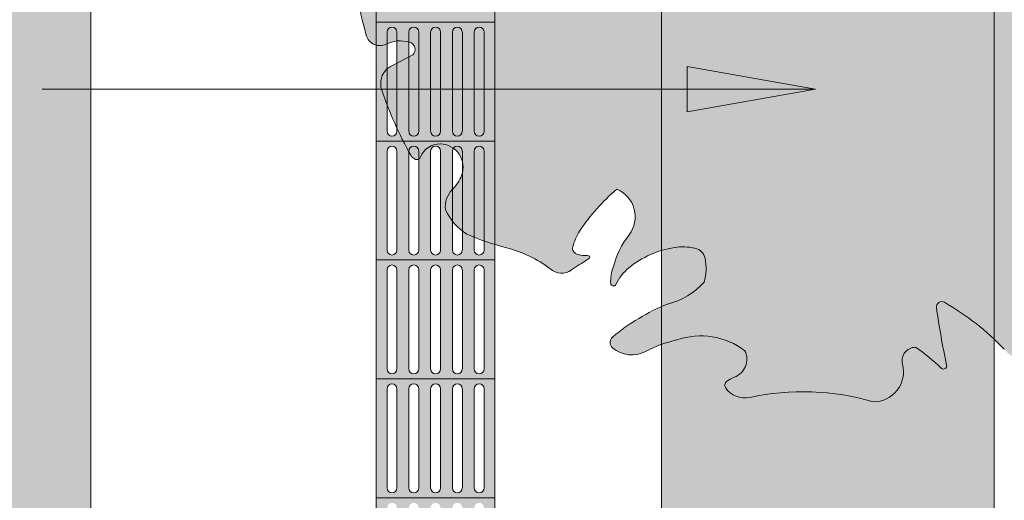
# Model space of a CAD drawing. Header units: metres. Extents: x -15 to 9.9, y -29.4 to -7.5.
# Tile 30 of 59: x 5.9 to 7.9, y -22.3 to -21.3. Entities that reach past the tile are written whole.
import ezdxf

# ---------------------------------------------------------------- set-up
doc = ezdxf.new("R2010")
doc.units = ezdxf.units.M
doc.linetypes.add('Traço ponto', pattern=[0.015875, 0.00635, -0.004763, 0, -0.004763])
for name, color, linetype, lineweight in [('A-ANNO-DIMS', 7, 'Continuous', 9), ('A-ANNO-DIMS-90', 7, 'Continuous', 9), ('A-DETL-GENF', 7, 'Continuous', 5), ('A-FLOR', 7, 'Continuous', 5), ('A-FLOR-PATT', 7, 'Continuous', 5), ('G-ANNO-TEXT', 7, 'Continuous', 9)]:
    doc.layers.add(name, color=color, linetype=linetype, lineweight=lineweight)
doc.layers.add('A-DETL', color=7, linetype='Continuous', lineweight=5, true_color=0x00a600)
doc.styles.add('Arial', font='arial.ttf', dxfattribs={"height": 0.135})
doc.dimstyles.new('Com_linha__ref__contínua__-_Cor_Vermelha_Arial_1_5mm', dxfattribs={"dimscale": 0.3048, "dimtxt": 0.137735, "dimasz": 0.590551, "dimexe": 0.442913, "dimexo": 0.442913, "dimgap": 0.044291, "dimtad": 1, "dimrnd": 0.01, "dimzin": 0, "dimdsep": 46, "dimtxsty": 'Arial', "dimblk1": 'OBLIQUE', "dimblk2": 'OBLIQUE', "dimsah": 1, "dimcen": 0.09, "dimdle": 0.442913, "dimazin": 0, "dimtfac": 1, "dimtdec": 4, "dimtix": 1, "dimtmove": 0, "dimatfit": 3, "dimfxl": 1, "dimtvp": 1, "dimtolj": 1, "dimtzin": 0, "dimarcsym": 2})

# ---------------------------------------------------------------- blocks, each defined once
blk = doc.blocks.new('DIMBLOCK67-PLANTA DE COBERTURA')
at = {"layer": 'A-ANNO-DIMS-90', "color": 242, "true_color": 0xbd2b2e, "transparency": 16777216}
for p, q in [((8.7234, -24.955), (8.7234, -18.12)), ((8.7234, -18.255), (8.6334, -18.165)), ((8.7234, -18.255), (7.7968, -18.255)), ((8.7234, -18.255), (8.8134, -18.345)), ((8.7234, -18.255), (8.8584, -18.255)), ((8.7234, -24.955), (8.6334, -24.865)), ((8.7234, -24.955), (8.1414, -24.955)), ((8.7234, -24.955), (8.8134, -25.045)), ((8.7234, -24.955), (8.8584, -24.955))]:
    blk.add_line(p, q, dxfattribs=at)
at = {"layer": 'A-ANNO-DIMS-90', "color": 0, "transparency": 16777216, "insert": (8.5347, -21.7873), "char_height": 0.135, "width": 0.437362, "attachment_point": 1, "rotation": 90, "line_spacing_factor": 0.941778, "style": 'Arial'}
blk.add_mtext('6,70', dxfattribs=at)
blk = doc.blocks.new('_Oblique')
at = {"color": 0, "linetype": 'ByBlock', "lineweight": -2}
blk.add_line((-0.5, -0.5), (0.5, 0.5), dxfattribs=at)

msp = doc.modelspace()

# ---------------------------------------------------------------- hatches: boundary and pattern name
at = {"layer": 'A-DETL-GENF', "true_color": 0xd2e2c2}
h = msp.add_hatch(color=254, dxfattribs=at)
h.paths.add_polyline_path([(7.9064, -28.255), (7.9064, -28.055), (7.2064, -28.055), (7.2064, -28.255)])
h.paths.add_polyline_path([(7.9064, -24.855), (7.9064, -18.245), (7.2064, -18.245), (7.2064, -24.855)])
at = {"layer": 'A-DETL-GENF', "true_color": 0x94ab99}
h = msp.add_hatch(color=253, dxfattribs=at)
h.paths.add_polyline_path([(7.9661, -22.046), (7.9769, -22.0438), (7.992, -22.0357), (8.0765, -21.9839), (8.1775, -21.9328), (8.1835, -21.9264), (8.1874, -21.9192), (8.1893, -21.912), (8.1894, -21.9038), (8.1872, -21.8956), (8.1786, -21.8798), (8.1761, -21.8698), (8.1762, -21.8596), (8.1832, -21.8373), (8.1904, -21.8241), (8.2033, -21.8098), (8.2193, -21.799), (8.2374, -21.7923), (8.2566, -21.7901), (8.2908, -21.7944), (8.3069, -21.7923), (8.3203, -21.7874), (8.333, -21.7788), (8.3432, -21.7676), (8.3512, -21.7518), (8.3545, -21.7394), (8.3561, -21.704), (8.3512, -21.669), (8.3317, -21.6106), (8.3286, -21.5867), (8.3297, -21.5824), (8.3319, -21.5783), (8.3347, -21.5751), (8.3398, -21.5721), (8.3431, -21.5711), (8.3502, -21.5711), (8.3963, -21.5777), (8.4443, -21.5718), (8.449, -21.5678), (8.4513, -21.5621), (8.4506, -21.5556), (8.4467, -21.5454), (8.4478, -21.5385), (8.4483, -21.5372), (8.4514, -21.533), (8.4731, -21.5147), (8.4887, -21.4947), (8.5156, -21.4372), (8.5173, -21.4335), (8.5275, -21.3927), (8.5301, -21.3506), (8.5272, -21.3315), (8.521, -21.3129), (8.521, -21.3069), (8.5218, -21.3032), (8.524, -21.2988), (8.5275, -21.2949), (8.5395, -21.2863), (8.545, -21.2802), (8.5488, -21.273), (8.5508, -21.2655), (8.5508, -21.2574), (8.5487, -21.2493), (8.5449, -21.2422), (8.5387, -21.2358), (8.5312, -21.2313), (8.511, -21.2239), (8.468, -21.2185), (8.446, -21.2117), (8.4422, -21.2072), (8.4411, -21.2014), (8.4429, -21.1957), (8.4449, -21.1935), (8.4882, -21.1576), (8.5417, -21.1203), (8.5488, -21.1099), (8.551, -21.1051), (8.5527, -21.0934), (8.5525, -21.0874), (8.5488, -21.0551), (8.5462, -21.0181), (8.5444, -21.0139), (8.5417, -21.0103), (8.5381, -21.0074), (8.534, -21.0055), (8.5214, -21.0021), (8.5153, -20.9961), (8.5127, -20.9904), (8.5113, -20.9842), (8.5114, -20.9779), (8.513, -20.9718), (8.5229, -20.9525), (8.5266, -20.9384), (8.5266, -20.9192), (8.5253, -20.9107), (8.4967, -20.8181), (8.4552, -20.7215), (8.4131, -20.6437), (8.359, -20.5634), (8.2972, -20.4888), (8.2285, -20.4205), (8.1534, -20.3594), (8.1164, -20.3254), (8.0699, -20.2938), (8.0273, -20.2724), (8.0209, -20.2705), (8.0108, -20.2701), (7.9991, -20.2733), (7.992, -20.277), (7.9844, -20.2837), (7.9762, -20.2965), (7.9478, -20.3441), (7.9064, -20.3926), (7.9064, -22.008), (7.928, -22.0274), (7.9353, -22.0357), (7.9445, -22.0418), (7.955, -22.0453)])
h.paths.add_polyline_path([(7.1448, -22.0395), (7.1595, -22.0375), (7.1734, -22.0321), (7.2064, -22.0175), (7.2054, -21.9398), (7.1588, -21.9629), (7.1013, -22.005), (7.0986, -22.0117), (7.0995, -22.0189), (7.1037, -22.0248), (7.1161, -22.033), (7.1301, -22.038)])
h.paths.add_polyline_path([(7.1066, -21.8946), (7.1101, -21.8926), (7.1238, -21.8712), (7.1394, -21.8556), (7.1674, -21.8365), (7.2054, -21.8208), (7.2064, -21.8205), (7.2062, -20.2335), (7.2031, -20.2311), (7.1991, -20.2305), (7.1929, -20.2346), (7.192, -20.2384), (7.1893, -20.2891), (7.1865, -20.3147), (7.1677, -20.3241), (7.1473, -20.3291), (7.1238, -20.3289), (7.1033, -20.3241), (7.0866, -20.3164), (7.0723, -20.3062), (7.0565, -20.2984), (7.0488, -20.2964), (7.0402, -20.2964), (7.0322, -20.2984), (7.0257, -20.3017), (7.0194, -20.3072), (6.9501, -20.3569), (6.8795, -20.4167), (6.8762, -20.4226), (6.8742, -20.4292), (6.8727, -20.4494), (6.8685, -20.4621), (6.8614, -20.4734), (6.8564, -20.4784), (6.8564, -21.8071), (6.8907, -21.818), (6.9288, -21.8318), (6.9867, -21.8663), (6.9947, -21.8676), (7.0057, -21.8663), (7.0135, -21.8633), (7.0258, -21.8554), (7.055, -21.836), (7.0511, -21.831), (7.0341, -21.829), (7.0279, -21.8272), (7.0215, -21.8221), (7.0197, -21.8175), (7.0203, -21.8123), (7.0258, -21.7954), (7.0343, -21.7794), (7.0705, -21.7325), (7.1129, -21.6912), (7.127, -21.6994), (7.1386, -21.7112), (7.1466, -21.7251), (7.1508, -21.7408), (7.1508, -21.7572), (7.1466, -21.773), (7.1218, -21.8143), (7.1176, -21.8221), (7.1026, -21.8649), (7.1006, -21.8721), (7.1006, -21.8919), (7.1057, -21.8942)])
h.paths.add_polyline_path([(6.8335, -21.7998), (6.8331, -21.6082), (6.8304, -21.6035), (6.8258, -21.6008), (6.8204, -21.6008), (6.8157, -21.6035), (6.813, -21.6086), (6.8127, -21.6182), (6.813, -21.7918), (6.8331, -21.7997)])
h.paths.add_polyline_path([(6.7877, -21.7784), (6.7873, -21.6573), (6.7861, -21.6621), (6.7782, -21.6778), (6.7668, -21.6918), (6.7672, -21.7583), (6.7788, -21.7717), (6.7873, -21.7781)])
h.paths.add_polyline_path([(6.7877, -21.6339), (6.7873, -21.6082), (6.7846, -21.6035), (6.7799, -21.6008), (6.7745, -21.6008), (6.7699, -21.6035), (6.7692, -21.6057), (6.7752, -21.6109), (6.7809, -21.6174), (6.7862, -21.6278), (6.7873, -21.6324)])
h.paths.add_polyline_path([(6.6947, -21.6287), (6.696, -21.6279), (6.6956, -21.6082), (6.6929, -21.6035), (6.6883, -21.6008), (6.6829, -21.6008), (6.6782, -21.6035), (6.6755, -21.6082), (6.6755, -21.6125), (6.6823, -21.6238), (6.6893, -21.6285)])
h.paths.add_polyline_path([(6.6856, -21.5796), (6.6908, -21.5782), (6.6946, -21.5744), (6.696, -21.5692), (6.6956, -21.3582), (6.6929, -21.3535), (6.6883, -21.3508), (6.6829, -21.3508), (6.6782, -21.3535), (6.6755, -21.3582), (6.6752, -21.3631), (6.6755, -21.3818), (6.6804, -21.3837), (6.6859, -21.3893), (6.6876, -21.3932), (6.6877, -21.3935), (6.6877, -21.4008), (6.6862, -21.405), (6.6859, -21.4056), (6.6833, -21.4089), (6.6752, -21.4131), (6.6755, -21.5719), (6.6782, -21.5766), (6.6833, -21.5793)])
h.paths.add_polyline_path([(6.7772, -21.5796), (6.7825, -21.5782), (6.7863, -21.5744), (6.7877, -21.5692), (6.7873, -21.3582), (6.7846, -21.3535), (6.7799, -21.3508), (6.7745, -21.3508), (6.7699, -21.3535), (6.7672, -21.3582), (6.7668, -21.3609), (6.7672, -21.5719), (6.7699, -21.5766), (6.7745, -21.5793)])
h.paths.add_polyline_path([(6.7314, -21.5796), (6.7366, -21.5782), (6.7404, -21.5744), (6.7418, -21.5692), (6.7415, -21.3582), (6.7388, -21.3535), (6.7341, -21.3508), (6.7287, -21.3508), (6.724, -21.3535), (6.7214, -21.3582), (6.721, -21.3609), (6.7214, -21.5719), (6.724, -21.5766), (6.7287, -21.5793), (6.7308, -21.5795)])
h.paths.add_polyline_path([(6.8231, -21.5796), (6.8283, -21.5782), (6.8321, -21.5744), (6.8335, -21.5692), (6.8331, -21.3582), (6.8304, -21.3535), (6.8258, -21.3508), (6.8204, -21.3508), (6.8157, -21.3535), (6.813, -21.3582), (6.8127, -21.3609), (6.813, -21.5719), (6.8157, -21.5766), (6.8204, -21.5793)])
h.paths.add_polyline_path([(6.6502, -21.5621), (6.6498, -21.4264), (6.6293, -21.4382), (6.6303, -21.514), (6.6498, -21.5614)])
h.paths.add_polyline_path([(6.6064, -21.3883), (6.6054, -21.1113), (6.6004, -21.113), (6.593, -21.113), (6.5865, -21.1109), (6.5798, -21.1082), (6.5766, -21.1076), (6.5711, -21.1085), (6.5655, -21.1113), (6.5633, -21.1134), (6.5614, -21.1157), (6.5596, -21.1194), (6.5587, -21.2031), (6.5674, -21.2864), (6.5857, -21.3681), (6.5886, -21.3748), (6.5948, -21.382), (6.6015, -21.3864), (6.6054, -21.3881)])
h.paths.add_polyline_path([(6.6293, -21.3855), (6.6471, -21.3805), (6.6502, -21.3802), (6.6498, -21.3582), (6.6471, -21.3535), (6.6424, -21.3508), (6.637, -21.3508), (6.6324, -21.3535), (6.6297, -21.3582), (6.6293, -21.3681), (6.6293, -21.382)])
h.paths.add_polyline_path([(6.6397, -21.3296), (6.645, -21.3282), (6.6488, -21.3244), (6.6502, -21.3192), (6.6498, -21.1082), (6.6471, -21.1035), (6.6424, -21.1008), (6.637, -21.1008), (6.6324, -21.1035), (6.6296, -21.1085), (6.6293, -21.1109), (6.6297, -21.3219), (6.6324, -21.3266), (6.637, -21.3293)])
h.paths.add_polyline_path([(6.6856, -21.3296), (6.6908, -21.3282), (6.6946, -21.3244), (6.696, -21.3192), (6.6956, -21.1082), (6.6929, -21.1035), (6.6883, -21.1008), (6.6829, -21.1008), (6.6782, -21.1035), (6.6755, -21.1085), (6.6752, -21.1109), (6.6755, -21.3219), (6.6782, -21.3266), (6.6829, -21.3293), (6.6837, -21.3294)])
h.paths.add_polyline_path([(6.7772, -21.3296), (6.7825, -21.3282), (6.7863, -21.3244), (6.7877, -21.3192), (6.7873, -21.1082), (6.7846, -21.1035), (6.7799, -21.1008), (6.7745, -21.1008), (6.7699, -21.1035), (6.7672, -21.1082), (6.7668, -21.1109), (6.7672, -21.3219), (6.7699, -21.3266), (6.7745, -21.3293)])
h.paths.add_polyline_path([(6.7314, -21.3296), (6.7366, -21.3282), (6.7404, -21.3244), (6.7418, -21.3192), (6.7415, -21.1082), (6.7388, -21.1035), (6.7341, -21.1008), (6.7287, -21.1008), (6.724, -21.1035), (6.7214, -21.1082), (6.721, -21.1109), (6.7214, -21.3219), (6.724, -21.3266), (6.7287, -21.3293), (6.7306, -21.3295)])
h.paths.add_polyline_path([(6.8231, -21.3296), (6.8283, -21.3282), (6.8321, -21.3244), (6.8335, -21.3192), (6.833, -21.1078), (6.8304, -21.1035), (6.8258, -21.1008), (6.8204, -21.1008), (6.8157, -21.1035), (6.813, -21.1082), (6.8127, -21.1109), (6.813, -21.3219), (6.8157, -21.3266), (6.8204, -21.3293)])
h.paths.add_polyline_path([(6.6064, -21.0877), (6.6054, -20.8582), (6.5962, -20.8865), (6.5656, -21.0103), (6.5668, -21.0285), (6.5725, -21.0458), (6.5821, -21.0612), (6.6013, -21.0796), (6.6055, -21.0856)])
h.paths.add_polyline_path([(6.7772, -21.0796), (6.7825, -21.0782), (6.7863, -21.0744), (6.7877, -21.0692), (6.7871, -20.8577), (6.7846, -20.8535), (6.7799, -20.8508), (6.7745, -20.8508), (6.7699, -20.8535), (6.7672, -20.8582), (6.7668, -20.8609), (6.7672, -21.0719), (6.7699, -21.0766), (6.7745, -21.0793)])
h.paths.add_polyline_path([(6.6856, -21.0796), (6.6908, -21.0782), (6.6946, -21.0744), (6.696, -21.0692), (6.6956, -20.8582), (6.6929, -20.8535), (6.6883, -20.8508), (6.6829, -20.8508), (6.6782, -20.8535), (6.6755, -20.8582), (6.6752, -20.8609), (6.6755, -21.0719), (6.6782, -21.0766), (6.6829, -21.0793)])
h.paths.add_polyline_path([(6.7314, -21.0796), (6.7366, -21.0782), (6.7404, -21.0744), (6.7418, -21.0692), (6.7413, -20.8577), (6.7388, -20.8535), (6.7341, -20.8508), (6.7287, -20.8508), (6.724, -20.8535), (6.7214, -20.8582), (6.721, -20.8609), (6.7214, -21.0719), (6.724, -21.0766), (6.7287, -21.0793), (6.7306, -21.0795)])
h.paths.add_polyline_path([(6.6397, -21.0796), (6.645, -21.0782), (6.6488, -21.0744), (6.6502, -21.0692), (6.6498, -20.8582), (6.6471, -20.8535), (6.6424, -20.8508), (6.637, -20.8508), (6.6324, -20.8535), (6.6297, -20.8582), (6.6293, -20.8609), (6.63, -21.0728), (6.6324, -21.0766), (6.637, -21.0793)])
h.paths.add_polyline_path([(6.8231, -21.0796), (6.8283, -21.0782), (6.8321, -21.0744), (6.8335, -21.0692), (6.8329, -20.8577), (6.8304, -20.8535), (6.8258, -20.8508), (6.8204, -20.8508), (6.8157, -20.8535), (6.813, -20.8582), (6.8127, -20.8609), (6.813, -21.0719), (6.8157, -21.0766), (6.8204, -21.0793)])
h.paths.add_polyline_path([(6.6397, -20.8296), (6.645, -20.8282), (6.6488, -20.8244), (6.6502, -20.8192), (6.6498, -20.7507), (6.645, -20.7535), (6.6424, -20.7555), (6.637, -20.763), (6.6345, -20.7694), (6.6293, -20.7853), (6.6297, -20.8219), (6.6324, -20.8266), (6.637, -20.8293)])
h.paths.add_polyline_path([(6.6856, -20.8296), (6.6908, -20.8282), (6.6946, -20.8244), (6.696, -20.8192), (6.6956, -20.7499), (6.6823, -20.7496), (6.6752, -20.75), (6.6756, -20.822), (6.6782, -20.8266), (6.6829, -20.8293)])
h.paths.add_polyline_path([(6.7314, -20.8296), (6.7366, -20.8282), (6.7404, -20.8244), (6.7418, -20.8192), (6.7418, -20.7471), (6.7306, -20.7489), (6.721, -20.75), (6.7214, -20.8219), (6.724, -20.8266), (6.7287, -20.8293), (6.7306, -20.8295)])
h.paths.add_polyline_path([(6.8231, -20.8296), (6.8283, -20.8282), (6.8321, -20.8244), (6.8335, -20.8192), (6.8335, -20.7136), (6.8289, -20.7176), (6.8127, -20.7279), (6.813, -20.8219), (6.8157, -20.8266), (6.8204, -20.8293), (6.8224, -20.8295)])
h.paths.add_polyline_path([(6.7772, -20.8296), (6.7825, -20.8282), (6.7863, -20.8244), (6.7877, -20.8192), (6.7877, -20.7361), (6.7759, -20.7405), (6.7668, -20.7423), (6.7672, -20.8219), (6.7699, -20.8266), (6.7745, -20.8293), (6.7759, -20.8294)])
h.paths.add_polyline_path([(6.8231, -20.5796), (6.8283, -20.5782), (6.8321, -20.5744), (6.8335, -20.5692), (6.8335, -20.4882), (6.8218, -20.4864), (6.8127, -20.4883), (6.813, -20.5719), (6.8157, -20.5766), (6.8204, -20.5793)])
h.paths.add_polyline_path([(6.7877, -20.552), (6.7873, -20.5136), (6.7842, -20.5193), (6.7819, -20.5275), (6.7819, -20.5402), (6.7825, -20.5443), (6.7873, -20.5515)])
at = {"layer": 'A-DETL-GENF', "true_color": 0xffffff}
h = msp.add_hatch(color=7, dxfattribs=at)
h.paths.add_polyline_path([(6.6324, -21.34), (6.8564, -21.34), (6.8564, -21.09), (6.6064, -21.09), (6.6064, -21.34), (6.6307, -21.34)])
h.paths.add_polyline_path([(6.7772, -21.3296), (6.772, -21.3282), (6.7682, -21.3244), (6.7668, -21.3192), (6.7672, -21.1082), (6.7699, -21.1035), (6.7745, -21.1008), (6.7801, -21.1009), (6.7846, -21.1035), (6.7873, -21.1082), (6.7877, -21.1109), (6.7873, -21.3219), (6.7846, -21.3266), (6.7799, -21.3293)])
h.paths.add_polyline_path([(6.8231, -21.3296), (6.8179, -21.3282), (6.8141, -21.3244), (6.8127, -21.3192), (6.813, -21.1082), (6.8157, -21.1035), (6.8204, -21.1008), (6.8258, -21.1008), (6.8304, -21.1035), (6.8331, -21.1082), (6.8335, -21.1109), (6.8331, -21.3219), (6.8304, -21.3266), (6.8258, -21.3293)])
h.paths.add_polyline_path([(6.7314, -21.3296), (6.7262, -21.3282), (6.7224, -21.3244), (6.721, -21.3192), (6.7214, -21.1082), (6.724, -21.1035), (6.7287, -21.1008), (6.7341, -21.1008), (6.7388, -21.1035), (6.7415, -21.1082), (6.7418, -21.1109), (6.7415, -21.3219), (6.7388, -21.3266), (6.7341, -21.3293)])
h.paths.add_polyline_path([(6.6397, -21.3296), (6.6345, -21.3282), (6.6307, -21.3244), (6.6293, -21.3192), (6.6297, -21.1082), (6.6324, -21.1035), (6.637, -21.1008), (6.6424, -21.1008), (6.6471, -21.1035), (6.6498, -21.1082), (6.6502, -21.1109), (6.6498, -21.3219), (6.6471, -21.3266), (6.6424, -21.3293)])
h.paths.add_polyline_path([(6.6856, -21.3296), (6.6804, -21.3282), (6.6766, -21.3244), (6.6752, -21.3192), (6.6755, -21.1082), (6.6782, -21.1035), (6.6829, -21.1008), (6.6883, -21.1008), (6.6929, -21.1035), (6.6956, -21.1082), (6.696, -21.1109), (6.6956, -21.3219), (6.6929, -21.3266), (6.6883, -21.3293)])
h = msp.add_hatch(color=7, dxfattribs=at)
h.paths.add_polyline_path([(6.8564, -21.59), (6.8564, -21.34), (6.6064, -21.34), (6.6064, -21.59), (6.8335, -21.59)])
h.paths.add_polyline_path([(6.8231, -21.5796), (6.8179, -21.5782), (6.8141, -21.5744), (6.8127, -21.5692), (6.813, -21.3582), (6.8157, -21.3535), (6.8204, -21.3508), (6.8258, -21.3508), (6.8304, -21.3535), (6.8331, -21.3582), (6.8335, -21.3609), (6.8331, -21.5719), (6.8304, -21.5766), (6.8258, -21.5793)])
h.paths.add_polyline_path([(6.7314, -21.5796), (6.7262, -21.5782), (6.7224, -21.5744), (6.721, -21.5692), (6.7214, -21.3582), (6.724, -21.3535), (6.7287, -21.3508), (6.7341, -21.3508), (6.7388, -21.3535), (6.7415, -21.3582), (6.7418, -21.3609), (6.7415, -21.5719), (6.7388, -21.5766), (6.7341, -21.5793)])
h.paths.add_polyline_path([(6.6856, -21.5796), (6.6804, -21.5782), (6.6766, -21.5744), (6.6752, -21.5692), (6.6755, -21.3582), (6.6782, -21.3535), (6.6829, -21.3508), (6.6883, -21.3508), (6.6929, -21.3535), (6.6956, -21.3582), (6.696, -21.3609), (6.6956, -21.5719), (6.6929, -21.5766), (6.6883, -21.5793)])
h.paths.add_polyline_path([(6.7772, -21.5796), (6.772, -21.5782), (6.7682, -21.5744), (6.7668, -21.5692), (6.7672, -21.3582), (6.7699, -21.3535), (6.7745, -21.3508), (6.7801, -21.3509), (6.7846, -21.3535), (6.7873, -21.3582), (6.7877, -21.3609), (6.7873, -21.5719), (6.7846, -21.5766), (6.7799, -21.5793)])
h.paths.add_polyline_path([(6.6397, -21.5796), (6.6345, -21.5782), (6.6307, -21.5744), (6.6293, -21.5692), (6.6297, -21.3582), (6.6324, -21.3535), (6.637, -21.3508), (6.6424, -21.3508), (6.6471, -21.3535), (6.6498, -21.3582), (6.6502, -21.3609), (6.6498, -21.5719), (6.6471, -21.5766), (6.6424, -21.5793)])
h = msp.add_hatch(color=7, dxfattribs=at)
h.paths.add_polyline_path([(6.8564, -21.84), (6.8564, -21.59), (6.6064, -21.59), (6.6064, -21.84), (6.8335, -21.84)])
h.paths.add_polyline_path([(6.7772, -21.8296), (6.772, -21.8282), (6.7682, -21.8244), (6.7668, -21.8192), (6.7672, -21.6082), (6.7699, -21.6035), (6.7745, -21.6008), (6.7801, -21.6009), (6.7846, -21.6035), (6.7873, -21.6082), (6.7877, -21.6109), (6.7873, -21.8219), (6.7846, -21.8266), (6.7799, -21.8293)])
h.paths.add_polyline_path([(6.8231, -21.8296), (6.8179, -21.8282), (6.8141, -21.8244), (6.8127, -21.8192), (6.813, -21.6082), (6.8157, -21.6035), (6.8204, -21.6008), (6.8258, -21.6008), (6.8304, -21.6035), (6.8331, -21.6082), (6.8335, -21.6109), (6.8331, -21.8219), (6.8304, -21.8266), (6.8258, -21.8293)])
h.paths.add_polyline_path([(6.7314, -21.8296), (6.7262, -21.8282), (6.7224, -21.8244), (6.721, -21.8192), (6.7214, -21.6082), (6.724, -21.6035), (6.7287, -21.6008), (6.7341, -21.6008), (6.7388, -21.6035), (6.7415, -21.6082), (6.7418, -21.6109), (6.7415, -21.8219), (6.7388, -21.8266), (6.7341, -21.8293)])
h.paths.add_polyline_path([(6.6856, -21.8296), (6.6804, -21.8282), (6.6766, -21.8244), (6.6752, -21.8192), (6.6755, -21.6082), (6.6782, -21.6035), (6.6829, -21.6008), (6.6883, -21.6008), (6.6929, -21.6035), (6.6956, -21.6082), (6.696, -21.6109), (6.6956, -21.8219), (6.6929, -21.8266), (6.6883, -21.8293)])
h.paths.add_polyline_path([(6.6397, -21.8296), (6.6345, -21.8282), (6.6307, -21.8244), (6.6293, -21.8192), (6.6297, -21.6082), (6.6324, -21.6035), (6.637, -21.6008), (6.6424, -21.6008), (6.6471, -21.6035), (6.6498, -21.6082), (6.6502, -21.6109), (6.6498, -21.8219), (6.6471, -21.8266), (6.6424, -21.8293)])
h = msp.add_hatch(color=7, dxfattribs=at)
h.paths.add_polyline_path([(6.6307, -22.09), (6.8564, -22.09), (6.8564, -21.84), (6.6064, -21.84), (6.6064, -22.09), (6.6297, -22.09)])
h.paths.add_polyline_path([(6.7314, -22.0796), (6.7262, -22.0782), (6.7224, -22.0744), (6.721, -22.0692), (6.7214, -21.8582), (6.724, -21.8535), (6.7287, -21.8508), (6.7341, -21.8508), (6.7388, -21.8535), (6.7415, -21.8582), (6.7418, -21.867), (6.7415, -22.0719), (6.7388, -22.0766), (6.7341, -22.0793)])
h.paths.add_polyline_path([(6.6397, -22.0796), (6.6345, -22.0782), (6.6307, -22.0744), (6.6293, -22.0692), (6.6297, -21.8582), (6.6324, -21.8535), (6.637, -21.8508), (6.6424, -21.8508), (6.6471, -21.8535), (6.6498, -21.8582), (6.6502, -21.867), (6.6498, -22.0719), (6.6471, -22.0766), (6.6424, -22.0793)])
h.paths.add_polyline_path([(6.6856, -22.0796), (6.6804, -22.0782), (6.6766, -22.0744), (6.6752, -22.0692), (6.6755, -21.8582), (6.6782, -21.8535), (6.6829, -21.8508), (6.6883, -21.8508), (6.6929, -21.8535), (6.6956, -21.8582), (6.696, -21.867), (6.6956, -22.0719), (6.6929, -22.0766), (6.6883, -22.0793)])
h.paths.add_polyline_path([(6.8231, -22.0796), (6.8179, -22.0782), (6.8141, -22.0744), (6.8127, -22.0692), (6.813, -21.8582), (6.8157, -21.8535), (6.8204, -21.8508), (6.8258, -21.8508), (6.8304, -21.8535), (6.8331, -21.8582), (6.8335, -21.8609), (6.8331, -22.0719), (6.8304, -22.0766), (6.8258, -22.0793)])
h.paths.add_polyline_path([(6.7772, -22.0796), (6.772, -22.0782), (6.7682, -22.0744), (6.7668, -22.0692), (6.7672, -21.8582), (6.7699, -21.8535), (6.7745, -21.8508), (6.7801, -21.8509), (6.7846, -21.8535), (6.7873, -21.8582), (6.7877, -21.867), (6.7873, -22.0719), (6.7846, -22.0766), (6.7799, -22.0793)])
h = msp.add_hatch(color=7, dxfattribs=at)
h.paths.add_polyline_path([(6.6307, -22.34), (6.8564, -22.34), (6.8564, -22.09), (6.6064, -22.09), (6.6064, -22.34), (6.6297, -22.34)])
h.paths.add_polyline_path([(6.7772, -22.3296), (6.772, -22.3282), (6.7682, -22.3244), (6.7668, -22.3192), (6.7672, -22.1082), (6.7699, -22.1035), (6.7745, -22.1008), (6.7801, -22.1009), (6.7846, -22.1035), (6.7873, -22.1082), (6.7877, -22.1109), (6.7873, -22.3219), (6.7846, -22.3266), (6.7799, -22.3293)])
h.paths.add_polyline_path([(6.6856, -22.3296), (6.6804, -22.3282), (6.6766, -22.3244), (6.6752, -22.3192), (6.6755, -22.1082), (6.6782, -22.1035), (6.6829, -22.1008), (6.6883, -22.1008), (6.6929, -22.1035), (6.6956, -22.1082), (6.696, -22.1109), (6.6956, -22.3219), (6.6929, -22.3266), (6.6883, -22.3293)])
h.paths.add_polyline_path([(6.8231, -22.3296), (6.8179, -22.3282), (6.8141, -22.3244), (6.8127, -22.3192), (6.813, -22.1082), (6.8157, -22.1035), (6.8204, -22.1008), (6.8258, -22.1008), (6.8304, -22.1035), (6.8331, -22.1082), (6.8335, -22.1109), (6.8331, -22.3219), (6.8304, -22.3266), (6.8258, -22.3293)])
h.paths.add_polyline_path([(6.7314, -22.3296), (6.7262, -22.3282), (6.7224, -22.3244), (6.721, -22.3192), (6.7214, -22.1082), (6.724, -22.1035), (6.7287, -22.1008), (6.7341, -22.1008), (6.7388, -22.1035), (6.7415, -22.1082), (6.7418, -22.1109), (6.7415, -22.3219), (6.7388, -22.3266), (6.7341, -22.3293)])
h.paths.add_polyline_path([(6.6397, -22.3296), (6.6345, -22.3282), (6.6307, -22.3244), (6.6293, -22.3192), (6.6297, -22.1082), (6.6324, -22.1035), (6.637, -22.1008), (6.6424, -22.1008), (6.6471, -22.1035), (6.6498, -22.1082), (6.6502, -22.1109), (6.6498, -22.3219), (6.6471, -22.3266), (6.6424, -22.3293)])
h = msp.add_hatch(color=7, dxfattribs=at)
h.paths.add_polyline_path([(6.8564, -22.59), (6.8564, -22.34), (6.6064, -22.34), (6.6064, -22.59), (6.8335, -22.59)])
h.paths.add_polyline_path([(6.6397, -22.5796), (6.6345, -22.5782), (6.6307, -22.5744), (6.6293, -22.5692), (6.6297, -22.3582), (6.6324, -22.3535), (6.637, -22.3508), (6.6424, -22.3508), (6.6471, -22.3535), (6.6498, -22.3582), (6.6502, -22.3609), (6.6498, -22.5719), (6.6471, -22.5766), (6.6424, -22.5793)])
h.paths.add_polyline_path([(6.7772, -22.5796), (6.772, -22.5782), (6.7682, -22.5744), (6.7668, -22.5692), (6.7672, -22.3582), (6.7699, -22.3535), (6.7745, -22.3508), (6.7801, -22.3509), (6.7846, -22.3535), (6.7873, -22.3582), (6.7877, -22.3609), (6.7871, -22.5723), (6.7846, -22.5766), (6.7799, -22.5793)])
h.paths.add_polyline_path([(6.8231, -22.5796), (6.8179, -22.5782), (6.8141, -22.5744), (6.8127, -22.5689), (6.813, -22.3582), (6.8157, -22.3535), (6.8204, -22.3508), (6.8258, -22.3508), (6.8304, -22.3535), (6.8331, -22.3582), (6.8335, -22.3609), (6.8331, -22.5719), (6.8304, -22.5766), (6.8258, -22.5793)])
h.paths.add_polyline_path([(6.6856, -22.5796), (6.6804, -22.5782), (6.6766, -22.5744), (6.6752, -22.5692), (6.6755, -22.3582), (6.6782, -22.3535), (6.6829, -22.3508), (6.6883, -22.3508), (6.6929, -22.3535), (6.6956, -22.3582), (6.696, -22.3609), (6.6956, -22.5719), (6.6929, -22.5766), (6.6883, -22.5793)])
h.paths.add_polyline_path([(6.7314, -22.5796), (6.7262, -22.5782), (6.7224, -22.5744), (6.721, -22.5692), (6.7214, -22.3582), (6.724, -22.3535), (6.7287, -22.3508), (6.7341, -22.3508), (6.7388, -22.3535), (6.7415, -22.3582), (6.7418, -22.3609), (6.7415, -22.5719), (6.7388, -22.5766), (6.7341, -22.5793)])
at = {"layer": 'A-FLOR-PATT', "true_color": 0xd2e2c2}
h = msp.add_hatch(color=254, dxfattribs=at)
h.paths.add_polyline_path([(1.9188, -28.255), (6.0064, -28.255), (6.0064, -23.875), (-0.1636, -23.875), (-0.1636, -28.255), (1.8274, -28.255)])
h.paths.add_polyline_path([(2.8659, -27.4372), (2.8234, -27.4267), (2.8043, -27.4199), (2.7876, -27.4111), (2.7742, -27.3998), (2.7647, -27.3854), (2.7589, -27.3683), (2.7558, -27.349), (2.7549, -27.328), (2.7555, -27.2832), (2.6601, -27.2804), (2.5939, -27.2798), (2.0688, -27.2807), (1.9188, -27.2833), (1.8518, -27.282), (1.8032, -27.2779), (1.7485, -27.2648), (1.6968, -27.2419), (1.6471, -27.2123), (1.5867, -27.1707), (1.5546, -27.1398), (1.5267, -27.1052), (1.4896, -27.0492), (1.4566, -26.9908), (1.4451, -26.9668), (1.4311, -26.929), (1.4074, -26.8495), (1.3897, -26.7688), (1.3823, -26.719), (1.3721, -26.5947), (1.3686, -26.5132), (1.3706, -26.5089), (1.3706, -26.4315), (1.3686, -26.4273), (1.373, -26.3243), (1.3855, -26.1966), (1.3951, -26.144), (1.4013, -26.114), (1.4355, -25.9986), (1.4451, -25.9738), (1.4566, -25.9497), (1.4896, -25.8913), (1.5267, -25.8353), (1.5484, -25.8078), (1.5727, -25.7824), (1.5972, -25.762), (1.6252, -25.7465), (1.6519, -25.7364), (1.7848, -25.6951), (1.8985, -25.6618), (1.9091, -25.6599), (1.9254, -25.6581), (1.9419, -25.6577), (2.0803, -25.6599), (2.4057, -25.6607), (2.5939, -25.6607), (2.7568, -25.6571), (2.755, -25.6124), (2.7568, -25.5858), (2.759, -25.5722), (2.7648, -25.555), (2.7743, -25.5407), (2.7876, -25.5294), (2.8043, -25.5206), (2.8303, -25.5119), (2.8659, -25.5033), (2.8975, -25.5147), (2.9008, -25.5171), (2.9027, -25.5206), (2.902, -25.5271), (2.8953, -25.5379), (2.8802, -25.5597), (2.8628, -25.5915), (2.8528, -25.6124), (2.8303, -25.6598), (3.2926, -25.6467), (3.755, -25.6406), (3.9077, -25.6423), (4.0603, -25.6492), (4.248, -25.6626), (4.5015, -25.6498), (4.6751, -25.6458), (4.8641, -25.6498), (4.8999, -25.6526), (4.9507, -25.6606), (4.9707, -25.6655), (4.9902, -25.6722), (5.0162, -25.6701), (5.0423, -25.6708), (5.0738, -25.6752), (5.1044, -25.6837), (5.1137, -25.6876), (5.1223, -25.6927), (5.146, -25.7114), (5.1671, -25.7328), (5.2079, -25.7777), (5.2424, -25.8273), (5.273, -25.8873), (5.297, -25.9478), (5.3164, -26.0165), (5.3307, -26.0849), (5.3449, -26.174), (5.3571, -26.2888), (5.3611, -26.4042), (5.3611, -26.5363), (5.3571, -26.6517), (5.342, -26.7868), (5.3307, -26.8556), (5.3149, -26.9302), (5.297, -26.9927), (5.2701, -27.0597), (5.2424, -27.1132), (5.2079, -27.1628), (5.1562, -27.2186), (5.1422, -27.2324), (5.1139, -27.2533), (5.0788, -27.2642), (5.0423, -27.2697), (5.0162, -27.2704), (4.9902, -27.2683), (4.9525, -27.2796), (4.9468, -27.2807), (4.8839, -27.2897), (4.8204, -27.2935), (4.757, -27.292), (4.6293, -27.2943), (4.5015, -27.2908), (4.248, -27.2779), (4.0603, -27.2913), (3.9077, -27.2982), (3.755, -27.3), (3.2926, -27.2938), (2.8303, -27.2807), (2.8819, -27.3834), (2.8975, -27.4058), (2.9023, -27.414), (2.902, -27.4218), (2.8992, -27.4249), (2.8953, -27.4266), (2.8802, -27.4325)])
h.paths.add_polyline_path([(1.0064, -22.675), (6.0064, -22.675), (6.0064, -19.635), (5.6864, -19.635), (5.6864, -18.395), (6.0064, -18.395), (6.0064, -18.255), (0.5472, -18.255), (0.5472, -18.415), (1.0064, -18.415)])
at = {"layer": 'G-ANNO-TEXT'}
msp.add_hatch(color=256, dxfattribs=at).paths.add_polyline_path([(7.5304, -21.4807), (7.2604, -21.4331), (7.2604, -21.5284)])

# ---------------------------------------------------------------- linework, layer by layer
at = {"layer": 'A-DETL', "color": 7, "linetype": 'Traço ponto'}
msp.add_line((6.0064, -22.775), (6.0064, -13.715), dxfattribs=at)
at = {"layer": 'A-DETL', "color": 9, "true_color": 0xc0c0c0}
for p, q in [((7.2064, -18.245), (7.2064, -24.855)), ((7.9064, -24.855), (7.9064, -18.245))]:
    msp.add_line(p, q, dxfattribs=at)
at = {"layer": 'A-DETL', "color": 8, "true_color": 0x808080}
for p, q in [((6.6064, -21.09), (6.6064, -21.34)), ((6.8564, -21.34), (6.8564, -21.09)), ((6.6064, -21.34), (6.6064, -21.59)), ((6.6064, -21.34), (6.8564, -21.34)), ((6.8564, -21.59), (6.8564, -21.34)), ((6.6293, -21.5692), (6.6293, -21.3609)), ((6.6502, -21.3609), (6.6502, -21.5692)), ((6.6752, -21.5692), (6.6752, -21.3609)), ((6.696, -21.3609), (6.696, -21.5692)), ((6.721, -21.5692), (6.721, -21.3609)), ((6.7418, -21.3609), (6.7418, -21.5692)), ((6.7668, -21.5692), (6.7668, -21.3609)), ((6.7877, -21.3609), (6.7877, -21.5692)), ((6.8127, -21.5692), (6.8127, -21.3609)), ((6.8335, -21.3609), (6.8335, -21.5692)), ((6.6064, -21.59), (6.6064, -21.84)), ((6.6064, -21.59), (6.8564, -21.59)), ((6.8564, -21.84), (6.8564, -21.59)), ((6.6293, -21.8192), (6.6293, -21.6109)), ((6.6502, -21.6109), (6.6502, -21.8192)), ((6.6752, -21.8192), (6.6752, -21.6109)), ((6.696, -21.6109), (6.696, -21.8192)), ((6.721, -21.8192), (6.721, -21.6109)), ((6.7418, -21.6109), (6.7418, -21.8192)), ((6.7668, -21.8192), (6.7668, -21.6109)), ((6.7877, -21.6109), (6.7877, -21.8192)), ((6.8127, -21.8192), (6.8127, -21.6109)), ((6.8335, -21.6109), (6.8335, -21.8192)), ((6.6064, -21.84), (6.6064, -22.09)), ((6.6064, -21.84), (6.8564, -21.84)), ((6.8564, -22.09), (6.8564, -21.84)), ((6.6293, -22.0692), (6.6293, -21.8609)), ((6.6502, -21.8609), (6.6502, -22.0692)), ((6.6752, -22.0692), (6.6752, -21.8609)), ((6.696, -21.8609), (6.696, -22.0692)), ((6.721, -22.0692), (6.721, -21.8609)), ((6.7418, -21.8609), (6.7418, -22.0692)), ((6.7668, -22.0692), (6.7668, -21.8609)), ((6.7877, -21.8609), (6.7877, -22.0692)), ((6.8127, -22.0692), (6.8127, -21.8609)), ((6.8335, -21.8609), (6.8335, -22.0692)), ((6.6064, -22.09), (6.6064, -22.34)), ((6.6064, -22.09), (6.8564, -22.09)), ((6.8564, -22.34), (6.8564, -22.09)), ((6.6293, -22.3192), (6.6293, -22.1109)), ((6.6502, -22.1109), (6.6502, -22.3192)), ((6.6752, -22.3192), (6.6752, -22.1109)), ((6.696, -22.1109), (6.696, -22.3192)), ((6.721, -22.3192), (6.721, -22.1109)), ((6.7418, -22.1109), (6.7418, -22.3192)), ((6.7668, -22.3192), (6.7668, -22.1109)), ((6.7877, -22.1109), (6.7877, -22.3192)), ((6.8127, -22.3192), (6.8127, -22.1109)), ((6.8335, -22.1109), (6.8335, -22.3192)), ((6.6064, -22.34), (6.6064, -22.59)), ((6.6064, -22.34), (6.8564, -22.34)), ((6.8564, -22.59), (6.8564, -22.34))]:
    msp.add_line(p, q, dxfattribs=at)
at = {"layer": 'A-DETL', "color": 9, "true_color": 0xc0c0c0}
for centre, radius, start, end in [((7.2853, -21.1689), 0.7274, 176.1046, 195.8954), ((6.6139, -21.36), 0.0293, 195.8954, 296.1046), ((6.6574, -21.4487), 0.0694, 73.8954, 116.1046), ((6.6722, -21.3974), 0.016, 314.1046, 73.8954), ((7.2747, -22.5851), 1.3165, 116.6943, 119.3057), ((6.6586, -21.469), 0.0427, 131.4269, 198.5731), ((7.3698, -21.2301), 0.793, 198.5731, 209.4269), ((6.7403, -21.6389), 0.0431, 88.5731, 159.4269), ((6.7402, -21.6449), 0.0491, 339.4269, 88.5731), ((6.6966, -21.6098), 0.0201, 209.4269, 248.5731), ((6.6923, -21.6209), 0.00818, 248.5731, 339.4269), ((6.71, -21.6336), 0.0813, 314.5731, 339.4269), ((6.8025, -21.7275), 0.0506, 134.5731, 187.4269), ((7.3801, -22.0083), 0.4147, 130.1248, 146.4985), ((7.0886, -21.7491), 0.0628, 322.8061, 67.1939), ((6.8542, -21.6908), 0.1106, 203.0062, 238.9938), ((7.0089, -21.3062), 0.5241, 246.1813, 255.8187), ((7.117, -21.8341), 0.0991, 146.4985, 167.5015), ((7.2951, -21.9058), 0.1965, 142.8061, 165.1939), ((7.0294, -21.8161), 0.00985, 159.1875, 216.8125), ((7.2516, -21.9298), 0.1174, 77.4302, 98.5698), ((6.8178, -22.0625), 0.256, 52.7778, 75.8187), ((7.0349, -21.812), 0.0167, 216.8125, 259.1875), ((7.0471, -21.7819), 0.049, 251.8167, 272.1833), ((7.0495, -21.8452), 0.0144, 65.8167, 92.1833), ((7.0524, -21.8338), 0.00343, 319.3612, 28.6388), ((7.2635, -22.0089), 0.1973, 98.5698, 129.4302), ((7.271, -21.8426), 0.028, 12.5698, 77.4302), ((7.2985, -22.2569), 0.4854, 120.6388, 125.3612), ((7.0433, -21.826), 0.0154, 300.6388, 319.3612), ((7.2013, -21.8581), 0.0994, 343.4302, 12.5698), ((6.9966, -21.8314), 0.0363, 228.6388, 305.3612), ((7.1788, -21.8845), 0.0791, 158.5698, 183.4302), ((7.2029, -21.9351), 0.1019, 129.4302, 154.5698), ((7.1056, -21.8889), 0.00584, 183.4302, 334.5698), ((7.1815, -21.7822), 0.1553, 284.1548, 317.8452), ((7.3771, -22.3261), 0.4238, 111.8343, 130.1657), ((7.7963, -21.9385), 0.0111, 60.0645, 187.9355), ((7.5173, -22.4231), 0.5703, 43.9355, 60.0645), ((9.4743, -21.7046), 1.7054, 187.9355, 192.0645), ((7.2897, -22.1526), 0.153, 52.7101, 109.2899), ((7.1132, -22.0136), 0.0147, 130.1657, 229.8343), ((7.2897, -22.2494), 0.2464, 101.8343, 118.1657), ((7.1439, -21.9772), 0.0623, 229.8343, 298.1657), ((7.3456, -22.0484), 0.0407, 290.5483, 25.4517), ((7.7415, -22.0521), 0.0287, 91.454, 194.546), ((7.5195, -22.3523), 0.3965, 45.9355, 56.0645), ((7.6528, -22.0751), 0.063, 269.454, 14.546), ((7.8, -22.0625), 0.00682, 225.9355, 12.0645), ((7.3489, -22.1033), 0.00908, 124, 214), ((7.3797, -22.1395), 0.0566, 110.5483, 129.4517), ((7.3821, -22.0809), 0.0492, 214, 282), ((7.5041, -22.6546), 0.5374, 74, 102)]:
    msp.add_arc(centre, radius, start, end, dxfattribs=at)
at = {"layer": 'A-DETL', "color": 8, "true_color": 0x808080}
for centre, start, end in [((6.6397, -21.3609), 0, 180), ((6.6856, -21.3609), 0, 180), ((6.7314, -21.3609), 0, 180), ((6.7772, -21.3609), 0, 180), ((6.8231, -21.3609), 0, 180), ((6.6397, -21.5692), 180, 0), ((6.6856, -21.5692), 180, 0), ((6.7314, -21.5692), 180, 0), ((6.7772, -21.5692), 180, 0), ((6.8231, -21.5692), 180, 0), ((6.6397, -21.6109), 0, 180), ((6.6856, -21.6109), 0, 180), ((6.7314, -21.6109), 0, 180), ((6.7772, -21.6109), 0, 180), ((6.8231, -21.6109), 0, 180), ((6.6397, -21.8192), 180, 0), ((6.6856, -21.8192), 180, 0), ((6.7314, -21.8192), 180, 0), ((6.7772, -21.8192), 180, 0), ((6.8231, -21.8192), 180, 0), ((6.6397, -21.8609), 0, 180), ((6.6856, -21.8609), 0, 180), ((6.7314, -21.8609), 0, 180), ((6.7772, -21.8609), 0, 180), ((6.8231, -21.8609), 0, 180), ((6.6397, -22.0692), 180, 0), ((6.6856, -22.0692), 180, 0), ((6.7314, -22.0692), 180, 0), ((6.7772, -22.0692), 180, 0), ((6.8231, -22.0692), 180, 0), ((6.6397, -22.1109), 0, 180), ((6.6856, -22.1109), 0, 180), ((6.7314, -22.1109), 0, 180), ((6.7772, -22.1109), 0, 180), ((6.8231, -22.1109), 0, 180), ((6.6397, -22.3192), 180, 0), ((6.6856, -22.3192), 180, 0), ((6.7314, -22.3192), 180, 0), ((6.7772, -22.3192), 180, 0), ((6.8231, -22.3192), 180, 0)]:
    msp.add_arc(centre, 0.0104, start, end, dxfattribs=at)
at = {"layer": 'A-FLOR', "color": 253, "true_color": 0xa3a3a3}
msp.add_line((6.0064, -22.775), (6.0064, -19.635), dxfattribs=at)
at = {"layer": 'G-ANNO-TEXT'}
for p, q in [((7.5304, -21.4807), (7.2604, -21.4331)), ((7.2604, -21.4331), (7.2604, -21.5284)), ((5.9061, -21.4807), (5.9035, -21.4807)), ((7.5304, -21.4807), (5.9061, -21.4807)), ((7.2604, -21.5284), (7.5304, -21.4807))]:
    msp.add_line(p, q, dxfattribs=at)

# ---------------------------------------------------------------- dimensions: what is measured, and where the dimension line sits
at = {"layer": 'A-ANNO-DIMS', "color": 242, "true_color": 0xbd2b2e}
dim = msp.add_linear_dim(base=(8.7234, -18.255), p1=(8.0064, -24.955), p2=(7.6618, -18.255), angle=90, dimstyle='Com_linha__ref__contínua__-_Cor_Vermelha_Arial_1_5mm', override={"dimpost": '<>', "dimfxl": 6.708858}, dxfattribs=at)
dim.commit()
dim.dimension.update_dxf_attribs({"geometry": 'DIMBLOCK67-PLANTA DE COBERTURA', "text_midpoint": (8.641, -21.605)})

doc.saveas('drawing.dxf')
